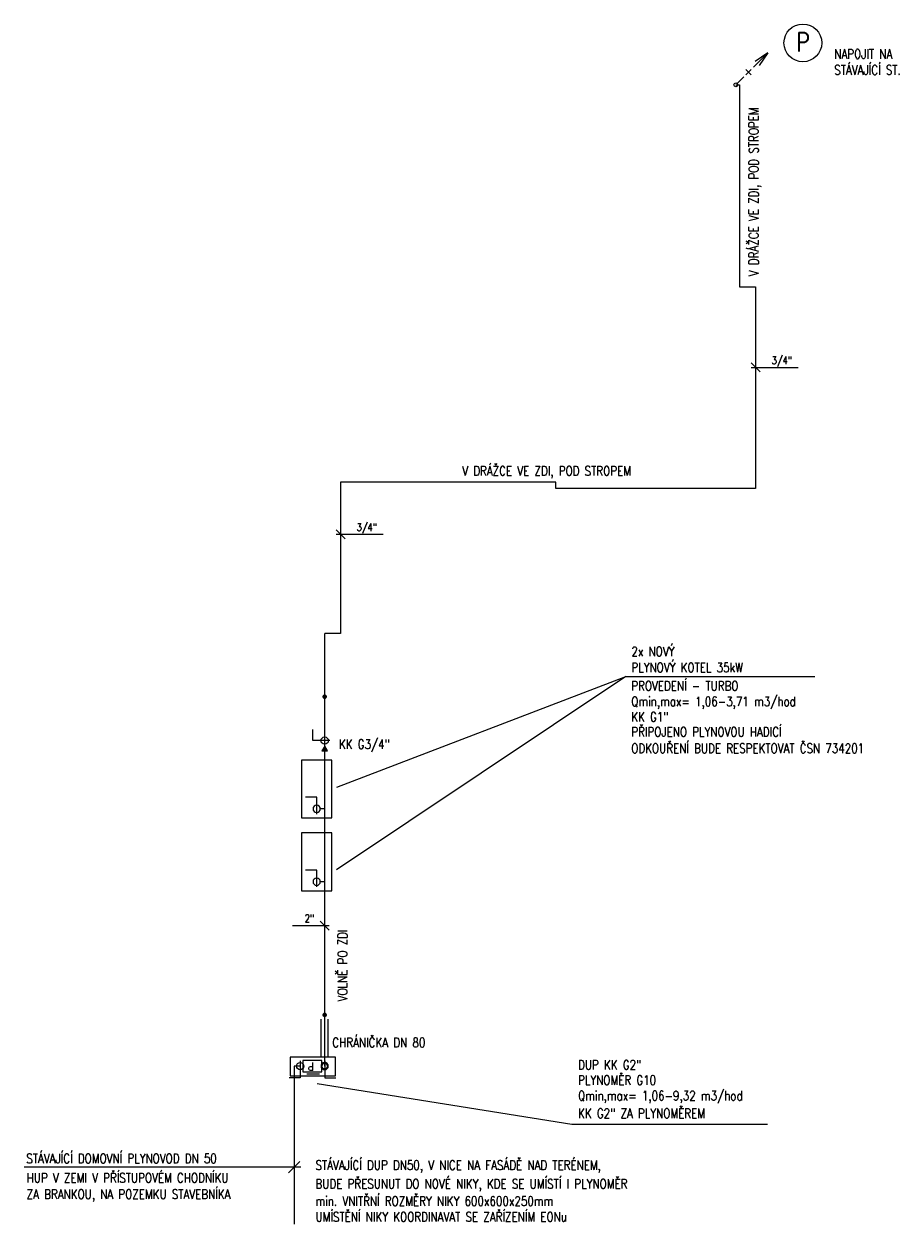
# Model space of a CAD drawing. Extents: x -388847 to -134749, y 81682 to 194994.
# Tile 13 of 23: x -199158 to -187571, y 113061 to 128939. Entities that reach past the tile are written whole.
import ezdxf
from ezdxf.enums import TextEntityAlignment as Align

# ---------------------------------------------------------------- set-up
doc = ezdxf.new("R2010")
doc.units = 0
doc.header["$MEASUREMENT"] = 0
doc.linetypes.add('DIVIDE', pattern=[1.25, 0.5, -0.25, 0, -0.25, 0, -0.25])
for name, color, linetype in [('ZT-ARMAT', 4, 'Continuous'), ('ZT-KAN', 3, 'Continuous'), ('ZT-PLYN', 40, 'PLYN'), ('ZT-PLYNS', 4, 'Continuous'), ('ZT-TEXT', 2, 'Continuous')]:
    doc.layers.add(name, color=color, linetype=linetype)
doc.styles.add('C', font='simplexc', dxfattribs={"width": 0.8})
doc.styles.add('SIMPLEX', font='SIMPLEX.shx', dxfattribs={"width": 0.8})
doc.linetypes.add('PLYN', pattern='A,5,-0.2,[1,ZT01-R14,S=0.2,R=0,X=0,Y=0],-0.6', length=5.8)

# ---------------------------------------------------------------- blocks, each defined once
blk = doc.blocks.new('KOHOUT')
at = {"layer": 'ZT-ARMAT', "color": 4}
for p, q in [((0, 155), (148, 155)), ((0, 155), (148, 155)), ((0, -69), (0, 155))]:
    blk.add_line(p, q, dxfattribs=at)
blk.add_circle((0, 0), 48.1, dxfattribs=at)
blk = doc.blocks.new('PLYMER')
at = {"layer": 'ZT-ARMAT', "color": 4}
for p, q in [((-37, 75), (-287, 75)), ((-287, 75), (-287, -75)), ((-89, 103), (-255, 103)), ((-37, -75), (-37, 75)), ((-287, -75), (-37, -75))]:
    blk.add_line(p, q, dxfattribs=at)
blk.add_circle((-324, 0), 37, dxfattribs=at)
at = {"layer": 'ZT-PLYN', "color": 4}
blk.add_blockref('KOHOUT', (0, 0), dxfattribs=at)
at = {"layer": 'ZT-ARMAT', "color": 4, "style": 'SIMPLEX', "width": 0.8}
blk.add_text('P', height=105, dxfattribs=at).set_placement((-181, -46))
blk = doc.blocks.new('SPLH')
at = {"layer": 'ZT-PLYNS', "color": 2}
for p, q in [((233, 233), (424, 424)), ((424, 424), (255, 309)), ((424, 424), (309, 255)), ((202, 132), (132, 202)), ((132, 132), (202, 202)), ((18, 18), (106, 106))]:
    blk.add_line(p, q, dxfattribs=at)
at = {"layer": 'ZT-PLYNS'}
blk.add_circle((0, 0), 25, dxfattribs=at)
blk = doc.blocks.new('CST')
at = {"color": 2}
blk.add_circle((0, 0), 250, dxfattribs=at)
at = {"color": 1, "style": 'SIMPLEX', "width": 0.8}
blk.add_attdef('CISLO\\STOUPACKY', text='', height=250, dxfattribs=at).set_placement((0, -113), align=Align.CENTER)
blk = doc.blocks.new('REDUKCE')
at = {"layer": 'ZT-KAN', "color": 2}
for p, q in [((0, 65), (-38, 0)), ((-38, 0), (38, 0)), ((38, 0), (0, 65))]:
    blk.add_line(p, q, dxfattribs=at)

msp = doc.modelspace()

# ---------------------------------------------------------------- hatches: boundary and pattern name
at = {"layer": 'ZT-PLYN', "linetype": 'Continuous'}
h = msp.add_hatch(color=2, dxfattribs=at)
h.paths.add_polyline_path([(-195143.5, 119319.7), (-195181, 119384.6), (-195181, 119319.7)])
h.paths.add_polyline_path([(-195181, 119319.7), (-195181, 119384.6), (-195210.3, 119333.9), (-195204.2, 119319.7)])
h.paths.add_polyline_path([(-195204.2, 119319.7), (-195210.3, 119333.9), (-195218.5, 119319.7)])

# ---------------------------------------------------------------- linework, layer by layer
at = {"color": 7, "linetype": 'PLYN', "ltscale": 100}
for p, q in [((-195504.9, 115150.2), (-195586.5, 115150.2)), ((-195586.5, 115150.2), (-195586.5, 113060.8)), ((-195586.5, 115125.2), (-195586.5, 115125.2))]:
    msp.add_line(p, q, dxfattribs=at)
at = {"layer": 'ZT-PLYN', "color": 40, "linetype": 'PLYN', "ltscale": 300}
for p, q in [((-189742.6, 128134.6), (-189692.6, 128134.6)), ((-189692.6, 128134.6), (-189692.6, 125461.6)), ((-189692.6, 125461.6), (-189480.4, 125461.6)), ((-189480.4, 125461.6), (-189480.4, 122791.3)), ((-192121.9, 122875.9), (-194970.3, 122875.9)), ((-194970.3, 122875.9), (-194970.3, 120872.8)), ((-192121.9, 122791.3), (-192121.9, 122875.9)), ((-189480.4, 122791.3), (-192121.9, 122791.3)), ((-195181, 115150.2), (-195181, 120872.8)), ((-194970.3, 120872.8), (-195181, 120872.8)), ((-195181, 118554.7), (-195238.7, 118554.7)), ((-195181, 117589.7), (-195238.7, 117589.7))]:
    msp.add_line(p, q, dxfattribs=at)
at = {"layer": 'ZT-PLYN', "color": 2, "linetype": 'Continuous'}
for p, q in [((-191197.8, 120306.8), (-195026.1, 117746.6)), ((-195020.6, 118838.8), (-191197.8, 120306.8)), ((-191197.8, 120306.8), (-188696.8, 120306.8)), ((-195281.2, 114920.3), (-191910.7, 114382.8)), ((-191910.7, 114382.8), (-189323.8, 114382.8)), ((-195661.5, 113738.4), (-195511.5, 113888.4)), ((-195495.8, 113813.4), (-199158.1, 113813.4))]:
    msp.add_line(p, q, dxfattribs=at)
at = {"layer": 'ZT-PLYN', "color": 2, "linetype": 'Continuous', "ltscale": 300}
for p, q in [((-195226, 115270), (-195226, 115770)), ((-195136, 115270), (-195136, 115770))]:
    msp.add_line(p, q, dxfattribs=at)
at = {"layer": 'ZT-PLYN', "color": 40, "linetype": 'Continuous', "ltscale": 300, "const_width": 30}
for points in [[(-195196, 120037.2, 1), (-195166, 120037.2, 1)], [(-195196, 115827.9, 1), (-195166, 115827.9, 1)]]:
    msp.add_lwpolyline(points, format="xyb", close=True, dxfattribs=at)
at = {"layer": 'ZT-PLYN', "color": 2, "linetype": 'Continuous', "ltscale": 300}
for points in [[(-195487.6, 118435), (-195087.6, 118435), (-195087.6, 119200), (-195487.6, 119200)], [(-195487.6, 117470), (-195087.6, 117470), (-195087.6, 118235), (-195487.6, 118235)], [(-195637.6, 115020), (-195037.6, 115020), (-195037.6, 115270), (-195637.6, 115270)]]:
    msp.add_lwpolyline(points, close=True, dxfattribs=at)
at = {"layer": 'ZT-TEXT', "linetype": 'ByBlock'}
for p, q in [((-189420.4, 124335.6), (-189540.4, 124455.6)), ((-189540.4, 124395.6), (-188916.8, 124395.6)), ((-194910.3, 122128.1), (-195030.3, 122248.1)), ((-195030.3, 122188.1), (-194406.7, 122188.1)), ((-195121, 116946.6), (-195241, 117066.6)), ((-195121, 117006.6), (-195606.3, 117006.6))]:
    msp.add_line(p, q, dxfattribs=at)

# ---------------------------------------------------------------- block references
at = {"color": 7, "linetype": 'PLYN', "ltscale": 300, "rotation": 180}
msp.add_blockref('PLYMER', (-195504.9, 115150.2), dxfattribs=at)
at = {"color": 7, "linetype": 'PLYN', "ltscale": 300, "xscale": -1, "rotation": 180}
msp.add_blockref('KOHOUT', (-195181, 115150.2), dxfattribs=at)
at = {"layer": 'ZT-PLYN', "color": 40, "linetype": 'PLYN', "ltscale": 300, "rotation": 90}
msp.add_blockref('KOHOUT', (-195181, 119457), dxfattribs=at)
at = {"layer": 'ZT-PLYN', "color": 2, "linetype": 'Continuous'}
msp.add_blockref('REDUKCE', (-195181, 119319.7), dxfattribs=at)
at = {"layer": 'ZT-PLYN', "color": 40, "linetype": 'PLYN', "ltscale": 300, "xscale": -1}
for p in [(-195286.8, 118554.7), (-195286.8, 117589.7)]:
    msp.add_blockref('KOHOUT', p, dxfattribs=at)
at = {"layer": 'ZT-PLYNS', "color": 40, "linetype": 'PLYN', "ltscale": 300}
msp.add_blockref('CST', (-188855.3, 128689.1), dxfattribs=at).add_auto_attribs({'CISLO\\STOUPACKY': 'P'})
at = {"layer": 'ZT-PLYNS', "color": 131, "linetype": 'DIVIDE', "ltscale": 300}
msp.add_blockref('SPLH', (-189742.6, 128134.6), dxfattribs=at)

# ---------------------------------------------------------------- texts
at = {"layer": 'ZT-PLYN', "color": 2, "linetype": 'Continuous', "style": 'C', "width": 0.8}
for s, p in [('V DRÁŽCE VE ZDI, POD STROPEM', (-189443.5, 125604.7)), ('VOLNĚ PO ZDI', (-194882.2, 116007.7))]:
    msp.add_text(s, height=125, rotation=90, dxfattribs=at).set_placement(p)
for s, p in [('V DRÁŽCE VE ZDI, POD STROPEM', (-193362.3, 122962.8)), ('2x NOVÝ', (-191123.8, 120574.3)), ('PLYNOVÝ KOTEL 35kW', (-191123.8, 120362.5)), ('PROVEDENÍ - TURBO', (-191125.8, 120117.9)), ('Qmin,max= 1,06-3,71 m3/hod', (-191125.8, 119912.8)), ('KK G1"', (-191125.8, 119708.6)), ('PŘIPOJENO PLYNOVOU HADICÍ', (-191125.8, 119509.8)), ('KK G3/4"', (-194992.7, 119346.7)), ('ODKOUŘENÍ BUDE RESPEKTOVAT ČSN 734201', (-191125.8, 119291.8)), ('DUP KK G2"', (-191829.3, 115104)), ('PLYNOMĚR G10', (-191829.3, 114901.2)), ('Qmin,max= 1,06-9,32 m3/hod', (-191829.3, 114696.1)), ('KK G2" ZA PLYNOMĚREM', (-191829.3, 114462.2)), ('STÁVAJÍCÍ DOMOVNÍ PLYNOVOD DN 50', (-199127.7, 113866.2)), ('STÁVAJÍCÍ DUP DN50, V NICE NA FASÁDĚ NAD TERÉNEM,', (-195302.7, 113778)), ('HUP V ZEMI V PŘÍSTUPOVÉM CHODNÍKU', (-199123, 113607.9)), ('BUDE PŘESUNUT DO NOVÉ NIKY, KDE SE UMÍSTÍ I PLYNOMĚR', (-195302.7, 113529.4)), ('ZA BRANKOU, NA POZEMKU STAVEBNÍKA', (-199123, 113392.1)), ('min. VNITŘNÍ ROZMĚRY NIKY 600x600x250mm', (-195302.7, 113301.7)), ('UMÍSTĚNÍ NIKY KOORDINAVAT SE ZAŘÍZENÍM EONu', (-195302.7, 113092.4))]:
    msp.add_text(s, height=125, dxfattribs=at).set_placement(p)
at = {"layer": 'ZT-PLYN', "color": 2, "linetype": 'Continuous', "ltscale": 300, "style": 'C', "width": 0.8}
msp.add_text('CHRÁNIČKA DN 80', height=125, dxfattribs=at).set_placement((-195079.4, 115399.4))
at = {"layer": 'ZT-TEXT', "style": 'C', "width": 0.8}
for s, height, p in [('NAPOJIT NA', 125, (-188439.9, 128480.2)), ('STÁVAJÍCÍ ST.', 125, (-188439.9, 128267.9)), ('3/4"', 100, (-189268.1, 124437.9)), ('3/4"', 100, (-194758, 122230.3)), ('2"', 100, (-195444.5, 117056.3))]:
    msp.add_text(s, height=height, dxfattribs=at).set_placement(p)

doc.saveas('drawing.dxf')
